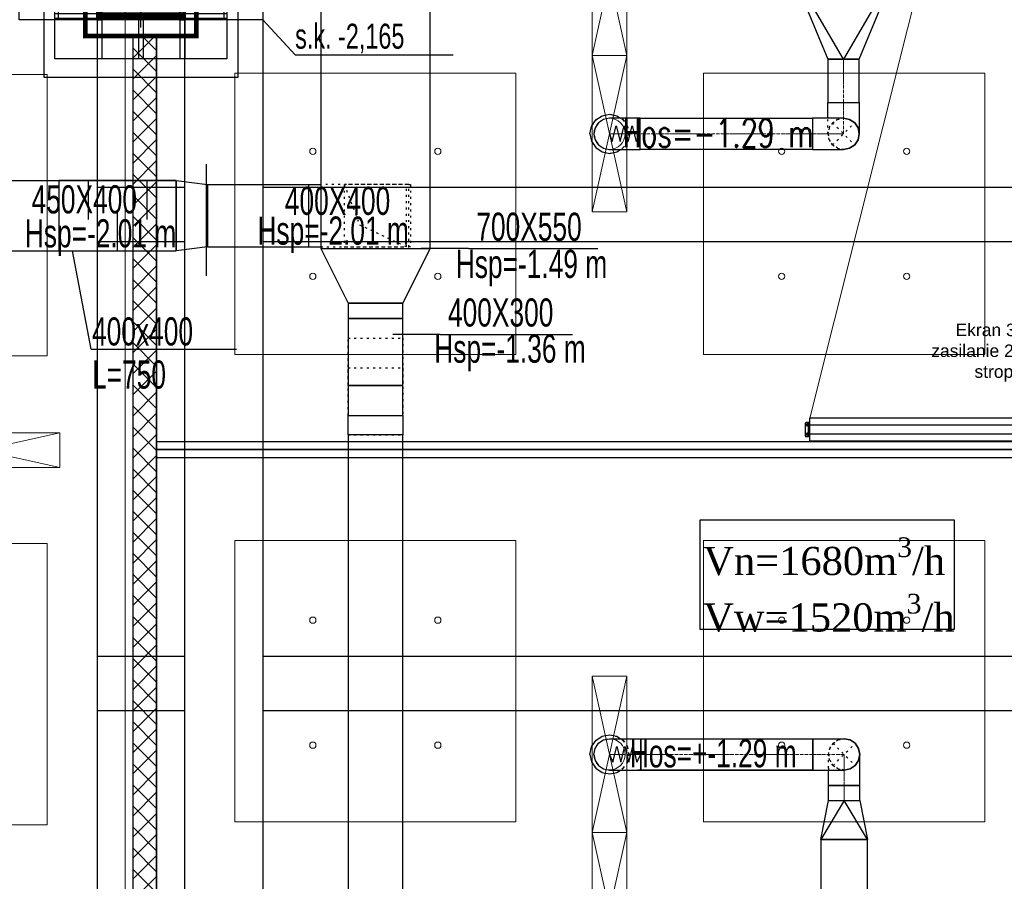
# Model space of a CAD drawing. Header units: centimetres. Extents: x -228435 to 46820, y -89367 to 152985.
# Tile 188 of 252: x 684 to 6985, y 35238 to 40750. Entities that reach past the tile are written whole.
import ezdxf

# ---------------------------------------------------------------- set-up
doc = ezdxf.new("R2010")
doc.units = ezdxf.units.CM
doc.header["$LTSCALE"] = 50
doc.header["$PDMODE"] = 35
doc.header["$PDSIZE"] = 0.1
for name, pattern in [('CADVENT_CENTERLINE', [9.9, 7.4, -1, 0.5, -1]), ('CADVENT_HIDDEN', [0.8, 0.25, -0.55]), ('Kondygnacja  -0_5$0$HIDDEN', [9.525, 6.35, -3.175]), ('Kondygnacja  -0_5$0$HIDDEN2', [4.7625, 3.175, -1.5875]), ('Osie rzutów$0$DASHDOT2', [12.7, 6.35, -3.175, 0, -3.175])]:
    doc.linetypes.add(name, pattern=pattern)
doc.layers.get('0').update_dxf_attribs({"color": 8})
doc.layers.get('DEFPOINTS').update_dxf_attribs({"color": 8})
for name, color, linetype in [('01-103-Went PP_poziom-0_5$0$L_Nawiew', 3, 'Continuous'), ('bgde-nawiewDETAILS', 1, 'Continuous'), ('bgde-nawiewEXP', 1, 'Continuous'), ('bgde-nawiewHIDDEN', 1, 'Continuous'), ('bgde-tekst', 7, 'Continuous'), ('bgde_AJ_opis', 7, 'Continuous'), ('bgde_tlumik', 6, 'Continuous'), ('bgde_wymiary tłumik VAV', 7, 'Continuous'), ('BOK-_L', 8, 'Continuous'), ('BOK-_P', 8, 'Continuous'), ('KASETA-L', 8, 'Continuous'), ('KASETA-P', 8, 'Continuous'), ('Kondygnacja  -0_5$0$ARCH_GK', 8, 'Continuous'), ('Kondygnacja  -0_5$0$ARCH_KONSTR_POWYŻEJ RZUTU', 8, 'Kondygnacja  -0_5$0$HIDDEN'), ('Kondygnacja  -0_5$0$ARCH_KONSTR_POWYŻEJ RZUTU_IST', 8, 'Kondygnacja  -0_5$0$HIDDEN2'), ('Kondygnacja  -0_5$0$ARCH_KONSTRUKCJA_NIEWIDOCZNA', 8, 'Continuous'), ('Kondygnacja  -0_5$0$ARCH_OKŁADZINA', 8, 'Continuous'), ('Kondygnacja  -0_5$0$ARCH_SŁUPY', 8, 'Continuous'), ('Kondygnacja -1$0$ARCH_GK', 8, 'Continuous'), ('Kondygnacja -1$0$ARCH_MUROWANE', 8, 'Continuous'), ('Kondygnacja -1$0$ARCH_SZYNY', 8, 'Continuous'), ('KĄTOWNIK_L', 8, 'Continuous'), ('KĄTOWNIK_P', 8, 'Continuous'), ('Osie rzutów$0$ARCH_INFO_OSIE_IST', 8, 'Osie rzutów$0$DASHDOT2'), ('Osie rzutów$0$ARCH_INFO_OSIE_OPISY_IST', 8, 'Continuous')]:
    doc.layers.add(name, color=color, linetype=linetype)
for name, color, linetype, lineweight in [('bgde-nawiewCEN', 7, 'Continuous', 13), ('bgde_AJ_specyfikacja', 2, 'Continuous', 30), ('bgde_nawiewnik', 11, 'Continuous', 5), ('Kondygnacja  -0_5$0$ARCH_INFO_WYMIARY', 8, 'Continuous', 9), ('Kondygnacja  -0_5$0$ARCH_WIDOK', 8, 'Continuous', 13), ('RYSUNKOWE_NIEDRUK', 8, 'Continuous', 9), ('SU Lampy kwadratowe  -05$0$ARCH_SUFITY_PODWIESZANE', 8, 'Continuous', 9), ('SYSTEMY AV', 8, 'Continuous', 13)]:
    doc.layers.add(name, color=color, linetype=linetype, lineweight=lineweight)
doc.styles.add('-1 sale konferencyjne$0$Arial', font='ARIAL.TTF')
doc.styles.add('Kondygnacja  -0_5$0$BIKTS', font='bikromsw.shx', dxfattribs={"width": 0.8})
doc.styles.add('Kondygnacja  -0_5$0$Romans', font='Romans.shx', dxfattribs={"width": 0.7})
doc.styles.add('Kondygnacja -1$0$Standard', font='txt')
doc.styles.add('Romans', font='Romans.shx')
doc.linetypes.add('Kondygnacja -1$0$SZYNA_LINE', pattern='A,12.7,-7.75,["SZYNA",Kondygnacja -1$0$Standard,S=2.54,R=0,X=-5.95,Y=-1.27],-7.75', length=28.2)
doc.dimstyles.new('Kondygnacja  -0_5$0$Wymiary 1-100', dxfattribs={"dimtxt": 12, "dimasz": 10, "dimexe": 5, "dimexo": 0, "dimgap": 4, "dimtad": 1, "dimrnd": 0.5, "dimzin": 12, "dimdsep": 46, "dimtxsty": 'Kondygnacja  -0_5$0$Romans', "dimblk": 'Kondygnacja  -0_5$0$_Oblique', "dimcen": 10, "dimdle": 10, "dimclrt": 55, "dimazin": 0, "dimtfac": 1, "dimtmove": 1, "dimatfit": 3, "dimfxl": 0, "dimtolj": 1, "dimtzin": 0, "dimarcsym": 0})
doc.dimstyles.new('Wymiary 1-200', dxfattribs={"dimtxt": 22, "dimasz": 20, "dimexe": 10, "dimexo": 0, "dimgap": 8, "dimtad": 1, "dimrnd": 0.5, "dimzin": 12, "dimdsep": 46, "dimtxsty": 'Romans', "dimblk": 'OBLIQUE', "dimcen": 0.5, "dimdle": 15, "dimclrt": 55, "dimazin": 0, "dimtfac": 1, "dimtmove": 1, "dimatfit": 3, "dimfxl": 0, "dimtolj": 1, "dimtzin": 0, "dimarcsym": 0})
pattern_1 = [(45, (-1133.3117, -3177.9858), (-0.6735192, 0.6735192), [])]

# ---------------------------------------------------------------- blocks, each defined once
blk = doc.blocks.new('Osie rzutów')
at = {"layer": 'Osie rzutów$0$ARCH_INFO_OSIE_IST', "ltscale": 10}
for p, q in [((12260, 12510), (12260, 4623.26)), ((12260, 8570), (12260, 8630))]:
    blk.add_line(p, q, dxfattribs=at)
blk = doc.blocks.new('SU Lampy kwadratowe  -05$0$moduł sufitu')
at = {"layer": 'SU Lampy kwadratowe  -05$0$ARCH_SUFITY_PODWIESZANE'}
for points in [[(60, -60), (240, -60), (240, -240), (60, -240)], [(360, -60), (540, -60), (540, -240), (360, -240)], [(60, -360), (240, -360), (240, -540), (60, -540)], [(360, -360), (540, -360), (540, -540), (360, -540)]]:
    blk.add_lwpolyline(points, close=True, dxfattribs=at)
for centre in [(110, -110), (190, -110), (410, -110), (490, -110), (110, -190), (190, -190), (410, -190), (490, -190), (110, -410), (190, -410), (410, -410), (490, -410), (110, -490), (190, -490), (410, -490), (490, -490)]:
    blk.add_circle(centre, 2, dxfattribs=at)
blk = doc.blocks.new('SU Lampy kwadratowe  -05')
at = {"layer": 'SU Lampy kwadratowe  -05$0$ARCH_SUFITY_PODWIESZANE'}
for points in [[(12320, 8540.86), (12500, 8540.86), (12500, 8360.86), (12320, 8360.86)], [(12620, 8540.86), (12800, 8540.86), (12800, 8360.86), (12620, 8360.86)], [(12320, 8241.86), (12500, 8241.86), (12500, 8061.86), (12320, 8061.86)], [(12620, 8241.86), (12800, 8241.86), (12800, 8061.86), (12620, 8061.86)]]:
    blk.add_lwpolyline(points, close=True, dxfattribs=at)
for centre in [(12370, 8490.86), (12450, 8490.86), (12670, 8490.86), (12750, 8490.86), (12370, 8410.86), (12450, 8410.86), (12670, 8410.86), (12750, 8410.86), (12370, 8190.86), (12450, 8190.86), (12670, 8190.86), (12750, 8190.86), (12370, 8110.86), (12450, 8110.86), (12670, 8110.86), (12750, 8110.86)]:
    blk.add_circle(centre, 2, dxfattribs=at)
blk.add_blockref('SU Lampy kwadratowe  -05$0$moduł sufitu', (11660, 8600), dxfattribs=at)
blk = doc.blocks.new('Kondygnacja  -0_5$0$słup_kwadrat')
at = {"layer": 'Kondygnacja  -0_5$0$ARCH_SŁUPY', "lineweight": 40}
h = blk.add_hatch(dxfattribs=at)
h.set_pattern_fill('ANSI31', color=256, scale=0.3, style=0)
h.set_pattern_definition(pattern_1)
h.paths.add_polyline_path([(36, 34), (39, 34), (39, 84), (36, 84)])
h = blk.add_hatch(dxfattribs=at)
h.set_pattern_fill('ANSI31', color=256, scale=0.3, style=0)
h.set_pattern_definition(pattern_1)
h.paths.add_polyline_path([(89, 80), (89, 83), (39, 83), (39, 80)])
h = blk.add_hatch(dxfattribs=at)
h.set_pattern_fill('ANSI31', color=256, scale=0.3, style=0)
h.set_pattern_definition(pattern_1)
h.paths.add_polyline_path([(89, 34), (92, 34), (92, 84), (89, 84)])
h = blk.add_hatch(dxfattribs=at)
h.set_pattern_fill('ANSI31', color=256, scale=0.3, style=0)
h.set_pattern_definition(pattern_1)
h.paths.add_polyline_path([(89, 57.5), (89, 60.5), (39, 60.5), (39, 57.5)])
h = blk.add_hatch(dxfattribs=at)
h.set_pattern_fill('ANSI31', color=256, scale=0.3, style=0)
h.set_pattern_definition(pattern_1)
h.paths.add_polyline_path([(89, 35), (89, 38), (39, 38), (39, 35)])
at = {"layer": 'Kondygnacja  -0_5$0$ARCH_KONSTRUKCJA_NIEWIDOCZNA'}
blk.add_lwpolyline([(119, 109), (119, 9), (9, 9), (9, 109)], close=True, dxfattribs=at)
for points in [[(36, 109), (36, 84)], [(39, 109), (39, 84)], [(62.5, 109), (62.5, 83)], [(65.5, 109), (65.5, 83)], [(89, 109), (89, 84)], [(92, 109), (92, 84)], [(9, 83), (36, 83)], [(92, 83), (119, 83)], [(9, 80), (36, 80)], [(92, 80), (119, 80)], [(9, 60.5), (36, 60.5)], [(9, 57.5), (36, 57.5)], [(92, 60.5), (119, 60.5)], [(92, 57.5), (119, 57.5)], [(9, 38), (36, 38)], [(92, 38), (119, 38)], [(9, 35), (36, 35)], [(36, 34), (36, 9)], [(39, 34), (39, 9)], [(62.5, 35), (62.5, 9)], [(65.49, 35), (65.49, 9)], [(89, 34), (89, 9)], [(92, 35), (119, 35)], [(92, 34), (92, 9)]]:
    blk.add_lwpolyline(points, dxfattribs=at)
at = {"layer": 'Kondygnacja  -0_5$0$ARCH_OKŁADZINA'}
blk.add_lwpolyline([(2, 121), (126, 121), (126, -3), (2, -3)], close=True, dxfattribs=at)
at = {"layer": 'Kondygnacja  -0_5$0$ARCH_SŁUPY', "lineweight": 40}
for p, q in [((39, 60.5), (89, 60.5)), ((89, 57.5), (39, 57.5))]:
    blk.add_line(p, q, dxfattribs=at)
at = {"layer": 'Kondygnacja  -0_5$0$ARCH_SŁUPY', "lineweight": 50, "const_width": 3}
blk.add_lwpolyline([(28.5, 94.5), (99.5, 94.5), (99.5, 23.5), (28.5, 23.5)], close=True, dxfattribs=at)
at = {"layer": 'Kondygnacja  -0_5$0$ARCH_SŁUPY', "lineweight": 40}
for points in [[(36, 84), (39, 84), (39, 34), (36, 34)], [(89, 84), (92, 84), (92, 34), (89, 34)]]:
    blk.add_lwpolyline(points, close=True, dxfattribs=at)
for points in [[(89, 83), (39, 83)], [(39, 80), (89, 80)], [(89, 38), (39, 38)], [(39, 35), (89, 35)]]:
    blk.add_lwpolyline(points, dxfattribs=at)
blk = doc.blocks.new('Kondygnacja  -0_5$0$konstrukcja istniejąca -0.5')
at = {"layer": 'Kondygnacja  -0_5$0$ARCH_KONSTR_POWYŻEJ RZUTU_IST', "ltscale": 10}
for points in [[(12338, 8575), (12182, 8575), (12182, 8625), (12338, 8625), (12338, 8575)], [(12232, 8575), (12232, 7425)], [(12288, 7425), (12288, 8575)], [(12338, 8575), (12338, 7425)], [(12232, 8167.89), (12288, 8167.89)], [(12338, 8167.89), (13382, 8167.89), (13382, 8132.89), (12338, 8132.89)], [(12288, 8132.89), (12232, 8132.89)]]:
    blk.add_lwpolyline(points, dxfattribs=at)
at = {"layer": 'Kondygnacja  -0_5$0$ARCH_KONSTR_POWYŻEJ RZUTU_IST', "ltscale": 10, "elevation": 0}
for points in [[(12207, 8625), (12207, 8575)], [(12313, 8625), (12313, 8575)], [(12232, 8467.89), (12288, 8467.89)], [(12338, 8467.89), (13382, 8467.89), (13382, 8432.89), (12338, 8432.89)], [(12288, 8432.89), (12232, 8432.89)]]:
    blk.add_lwpolyline(points, dxfattribs=at)
at = {"layer": 'Kondygnacja  -0_5$0$ARCH_KONSTR_POWYŻEJ RZUTU_IST'}
blk.add_lwpolyline([(12338, 8575), (12358.68, 8552.53), (12459.84, 8552.53)], dxfattribs=at)
at = {"layer": 'Kondygnacja  -0_5$0$ARCH_KONSTR_POWYŻEJ RZUTU_IST', "style": 'Kondygnacja  -0_5$0$BIKTS', "width": 0.7}
blk.add_text('s.k. -2,165', height=16, dxfattribs=at).set_placement((12358.68, 8556.46))
blk = doc.blocks.new('Kondygnacja  -0_5$0$_Oblique')
at = {"color": 0, "linetype": 'ByBlock', "lineweight": -2}
blk.add_line((-0.5, -0.5), (0.5, 0.5), dxfattribs=at)
blk = doc.blocks.new('*D212')
at = {"layer": 'DEFPOINTS', "color": 0}
for p in [(-30586.3, 81900), (-30681.1, 12489.5), (9064, 12489.5)]:
    blk.add_point(p, dxfattribs=at)
at = {"layer": 'Kondygnacja  -0_5$0$ARCH_INFO_WYMIARY', "color": 0, "lineweight": -2}
for p, q in [((-30673.1, 81900), (-30686.1, 81900)), ((-30681.1, 81910), (-30681.1, 12479.5)), ((-30673.1, 12489.5), (-30686.1, 12489.5))]:
    blk.add_line(p, q, dxfattribs=at)
at = {"layer": 'Kondygnacja  -0_5$0$ARCH_INFO_WYMIARY', "color": 0, "lineweight": -2, "xscale": 10, "yscale": 10, "zscale": 10}
for p, rotation in [((-30681.1, 81900), 90), ((-30681.1, 12489.5), 270)]:
    blk.add_blockref('Kondygnacja  -0_5$0$_Oblique', p, dxfattribs=dict(at, rotation=rotation))
at = {"layer": 'Kondygnacja  -0_5$0$ARCH_INFO_WYMIARY', "color": 55, "insert": (-30691.1, 47194.8), "char_height": 12, "attachment_point": 5, "rotation": 90, "style": 'Kondygnacja  -0_5$0$Romans'}
blk.add_mtext('\\A1;69410.5', dxfattribs=at)
blk = doc.blocks.new('SE2')
at = {"layer": 'BOK-_L', "linetype": 'Continuous', "ltscale": 25.4}
for p, q in [((-880, 1359.8), (-880, 1332.3)), ((-878, 1359.8), (-880, 1359.8)), ((-878, 1315.8), (-878, 1359.8)), ((-878, 1315.8), (-880, 1315.8)), ((-878, 1258.8), (-878, 1285.3)), ((-878, 1258.8), (-880, 1258.8)), ((-880, 1242.3), (-880, 1214.8)), ((-880, 1214.8), (-878, 1214.8)), ((-878, 1214.8), (-878, 1258.8))]:
    blk.add_line(p, q, dxfattribs=at)
at = {"layer": 'BOK-_P', "linetype": 'Continuous', "ltscale": 25.4}
for p, q in [((2678, 1359.8), (2678, 1315.8)), ((2680, 1359.8), (2678, 1359.8)), ((2680, 1332.3), (2680, 1359.8)), ((2680, 1315.8), (2678, 1315.8)), ((2678, 1285.3), (2678, 1258.8)), ((2678, 1258.8), (2678, 1214.8)), ((2680, 1258.8), (2678, 1258.8)), ((2678, 1214.8), (2680, 1214.8)), ((2680, 1214.8), (2680, 1242.3))]:
    blk.add_line(p, q, dxfattribs=at)
at = {"layer": 'KASETA-L', "linetype": 'Continuous', "ltscale": 25.4}
for p, q in [((-878, 1315.8), (-878, 1359.8)), ((2678, 1359.8), (-878, 1359.8)), ((2678, 1315.8), (2678, 1359.8)), ((-878, 1285.3), (-878, 1315.8)), ((2678, 1315.8), (-878, 1315.8)), ((2678, 1285.3), (2678, 1315.8)), ((2678, 1258.8), (-878, 1258.8))]:
    blk.add_line(p, q, dxfattribs=at)
at = {"layer": 'KASETA-P', "linetype": 'Continuous', "ltscale": 25.4}
blk.add_line((-878, 1214.8), (2678, 1214.8), dxfattribs=at)
at = {"layer": 'KĄTOWNIK_L', "linetype": 'Continuous', "ltscale": 25.4}
for p, q in [((2680, 1242.3), (2680, 1332.3)), ((2685, 1332.3), (2685, 1242.3)), ((2700, 1332.3), (2685, 1332.3)), ((2706, 1248.3), (2706, 1326.3)), ((2698, 1320.8), (2690, 1320.8)), ((2690, 1320.8), (2690, 1320.8)), ((2698, 1320.8), (2690, 1320.8)), ((2690, 1313.8), (2698, 1313.8)), ((2698, 1320.8), (2698, 1320.8)), ((2682, 1242.3), (2680, 1242.3)), ((2680, 1242.3), (2682, 1242.3)), ((2682, 1242.3), (2682, 1242.3)), ((2685, 1242.3), (2700, 1242.3)), ((2685, 1242.3), (2700, 1242.3)), ((2698, 1260.8), (2690, 1260.8)), ((2690, 1260.8), (2690, 1260.8)), ((2698, 1260.8), (2690, 1260.8)), ((2690, 1253.8), (2698, 1253.8)), ((2698, 1260.8), (2698, 1260.8)), ((2700, 1242.3), (2700, 1242.3)), ((2706, 1248.3), (2706, 1248.3))]:
    blk.add_line(p, q, dxfattribs=at)
for centre, radius, start, end in [((2700, 1326.3), 6, 0, 90), ((2690, 1317.3), 3.5, 90, 180), ((2690, 1317.3), 3.5, 90, 270), ((2698, 1317.3), 3.5, 0, 90), ((2698, 1317.3), 3.5, 270, 90), ((2690, 1257.3), 3.5, 90, 180), ((2690, 1257.3), 3.5, 90, 270), ((2698, 1257.3), 3.5, 0, 90), ((2698, 1257.3), 3.5, 270, 90), ((2700, 1248.3), 6, 270, 360), ((2700, 1248.3), 6, 270, 360)]:
    blk.add_arc(centre, radius, start, end, dxfattribs=at)
for centre, major_axis, start_param, end_param in [((2685, 1332.3), (-5, 0), 4.712389, 6.283185), ((2685, 1242.3), (5, 0), 1.570796, 3.141593), ((2685, 1242.3), (3, 0), 1.570796, 3.141593)]:
    blk.add_ellipse(centre, major_axis=major_axis, ratio=0.000014, start_param=start_param, end_param=end_param, dxfattribs=at)
at = {"layer": 'KĄTOWNIK_P', "linetype": 'Continuous', "ltscale": 25.4}
for p, q in [((-906, 1326.3), (-906, 1248.3)), ((-885, 1332.3), (-900, 1332.3)), ((-885, 1242.3), (-885, 1332.3)), ((-880, 1332.3), (-880, 1242.3)), ((-897.5, 1321.3), (-897.5, 1313.3)), ((-890.5, 1313.3), (-890.5, 1321.3)), ((-906, 1248.3), (-906, 1248.3)), ((-900, 1242.3), (-885, 1242.3)), ((-900, 1242.3), (-885, 1242.3)), ((-900, 1242.3), (-900, 1242.3)), ((-897.5, 1261.3), (-897.5, 1253.3)), ((-890.5, 1253.3), (-890.5, 1261.3)), ((-882, 1242.3), (-882, 1242.3)), ((-882, 1242.3), (-880, 1242.3)), ((-882, 1242.3), (-880, 1242.3))]:
    blk.add_line(p, q, dxfattribs=at)
for centre, radius, start, end in [((-900, 1326.3), 6, 90, 180), ((-894, 1321.3), 3.5, 0, 180), ((-894, 1321.3), 3.5, 0, 180), ((-894, 1313.3), 3.5, 180, 360), ((-894, 1261.3), 3.5, 0, 180), ((-894, 1261.3), 3.5, 0, 180), ((-900, 1248.3), 6, 180, 270), ((-900, 1248.3), 6, 180, 270), ((-894, 1253.3), 3.5, 180, 360)]:
    blk.add_arc(centre, radius, start, end, dxfattribs=at)
for centre, major_axis, start_param, end_param in [((-885, 1332.3), (-5, 0), 3.141593, 4.712389), ((-885, 1242.3), (5, 0), 0, 1.570796), ((-885, 1242.3), (3, 0), 0, 1.570796)]:
    blk.add_ellipse(centre, major_axis=major_axis, ratio=0.000014, start_param=start_param, end_param=end_param, dxfattribs=at)
blk = doc.blocks.new('_Oblique')
at = {"color": 0, "linetype": 'ByBlock', "lineweight": -2}
blk.add_line((-0.5, -0.5), (0.5, 0.5), dxfattribs=at)
blk = doc.blocks.new('*D249')
at = {"layer": 'DEFPOINTS', "color": 0}
for p in [(-630.08, 4005.51), (-753.43, 3305.51), (-470.31, 3305.51)]:
    blk.add_point(p, dxfattribs=at)
at = {"layer": 'SYSTEMY AV', "color": 0, "lineweight": -2}
for p, q in [((-470.31, 4020.51), (-470.31, 3290.51)), ((-486.31, 4005.51), (-460.31, 4005.51)), ((-486.31, 3305.51), (-460.31, 3305.51))]:
    blk.add_line(p, q, dxfattribs=at)
at = {"layer": 'SYSTEMY AV', "color": 0, "lineweight": -2, "xscale": 20, "yscale": 20, "zscale": 20}
for p, rotation in [((-470.31, 4005.51), 90), ((-470.31, 3305.51), 270)]:
    blk.add_blockref('_Oblique', p, dxfattribs=dict(at, rotation=rotation))
at = {"layer": 'SYSTEMY AV', "color": 55, "insert": (-489.31, 3655.51), "char_height": 22, "attachment_point": 5, "rotation": 90, "style": 'Romans'}
blk.add_mtext('\\A1;700', dxfattribs=at)
blk = doc.blocks.new('*a472')
at = {"layer": 'bgde-tekst'}
blk.add_line((0, 0), (848, 0), dxfattribs=at)
blk = doc.blocks.new('*a473')
at = {"layer": 'bgde-tekst'}
blk.add_line((0, 0), (827, 0), dxfattribs=at)
blk = doc.blocks.new('A$C066D7839')
at = {"layer": 'bgde_nawiewnik'}
for p, q in [((-50, -11.15), (-50, 11.15)), ((-50, 11.15), (50, 11.15)), ((-50, -11.15), (50, 11.15)), ((50, -11.15), (-50, 11.15)), ((50, 11.15), (50, -11.15)), ((50, -11.15), (-50, -11.15))]:
    blk.add_line(p, q, dxfattribs=at)
blk.add_circle((0, 0), 10, dxfattribs=at)
blk = doc.blocks.new('t49')
at = {"layer": 'bgde_tlumik'}
for p, q in [((1122.5, 39721, 110), (1122.5, 39471, 110)), ((1497.5, 39721, 110), (1497.5, 39471, 110)), ((1310, 39271, 110), (1310, 39521, 110))]:
    blk.add_line(p, q, dxfattribs=at)
blk.add_lwpolyline([(1685.1, 39721), (935.1, 39721), (935.1, 39271), (1685.1, 39271)], close=True, dxfattribs=at)
blk = doc.blocks.new('A$C59BE0B33')
at = {"layer": 'SYSTEMY AV'}
blk.add_lwpolyline([(-772.04, 3319.999), (-600, 4005.436), (-416.752, 3319.999)], dxfattribs=at)
at = {"layer": 'SYSTEMY AV', "xscale": 0.09991213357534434, "yscale": 0.09991213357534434, "zscale": 0.09991213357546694}
blk.add_blockref('SE2', (-684.318, 3184.141), dxfattribs=at)
at = {"layer": 'SYSTEMY AV', "insert": (-618.75, 3343.468), "char_height": 20, "width": 164.56719, "attachment_point": 8, "style": '-1 sale konferencyjne$0$Arial'}
blk.add_mtext('\\P{\\H0.4x;Ekran 358, doprowadzić zasilanie 230V, mocowanie do stropu na szpilkach}', dxfattribs=at)
at = {"layer": 'SYSTEMY AV'}
dim = blk.add_linear_dim(base=(-470.312, 3305.511), p1=(-630.082, 4005.511), p2=(-753.431, 3305.511), angle=90, dimstyle='Wymiary 1-200', dxfattribs=at)
dim.commit()
dim.dimension.update_dxf_attribs({"geometry": '*D249', "text_midpoint": (-489.312, 3655.511)})

msp = doc.modelspace()

# ---------------------------------------------------------------- hatches: boundary and pattern name
at = {"layer": 'Kondygnacja -1$0$ARCH_MUROWANE', "linetype": 'Continuous', "lineweight": -3}
h = msp.add_hatch(dxfattribs=at)
h.set_pattern_fill('ANSI37', color=256, scale=30, style=0)
h.set_pattern_definition([(45, (-121140, -45000), (-67.35192, 67.35192), []), (135, (-121140, -45000), (-67.35192, -67.35192), [])])
h.paths.add_polyline_path([(1560, 29355), (1410, 29355), (1410, 40645), (1560, 40645)])

# ---------------------------------------------------------------- linework, layer by layer
at = {"layer": 'bgde-nawiewCEN', "linetype": 'CADVENT_CENTERLINE', "ltscale": 0.06}
for p, q in [((5956.872, 40219.953), (5956.872, 40498.302)), ((5956.872, 40219.953), (5956.872, 40019.953)), ((4458.955, 40019.953), (4458.49, 40019.953)), ((4460.059, 40019.953), (4458.955, 40019.953)), ((4462.208, 40019.953), (4460.059, 40019.953)), ((4465.752, 40019.953), (4462.208, 40019.953)), ((4471.039, 40019.953), (4465.752, 40019.953)), ((4478.417, 40019.953), (4471.039, 40019.953)), ((4488.235, 40019.953), (4478.417, 40019.953)), ((4500.841, 40019.953), (4488.235, 40019.953)), ((4516.585, 40019.953), (4500.841, 40019.953)), ((4535.814, 40019.953), (4516.585, 40019.953)), ((4558.878, 40019.953), (4535.814, 40019.953)), ((4586.124, 40019.953), (4558.878, 40019.953)), ((4636.231, 40019.953), (4586.124, 40019.953)), ((4654.56, 40019.953), (4636.231, 40019.953)), ((5756.872, 40019.953), (4654.56, 40019.953)), ((5756.872, 40019.953), (5956.872, 40019.953)), ((4458.967, 36049.937), (4458.49, 36049.937)), ((4460.098, 36049.937), (4458.967, 36049.937)), ((4462.302, 36049.937), (4460.098, 36049.937)), ((4465.934, 36049.937), (4462.302, 36049.937)), ((4471.354, 36049.937), (4465.934, 36049.937)), ((4478.917, 36049.937), (4471.354, 36049.937)), ((4488.981, 36049.937), (4478.917, 36049.937)), ((4501.904, 36049.937), (4488.981, 36049.937)), ((4518.042, 36049.937), (4501.904, 36049.937)), ((4537.754, 36049.937), (4518.042, 36049.937)), ((4561.396, 36049.937), (4537.754, 36049.937)), ((4589.326, 36049.937), (4561.396, 36049.937)), ((4640.689, 36049.937), (4589.326, 36049.937)), ((4659.478, 36049.937), (4640.689, 36049.937)), ((5760, 36049.937), (4659.478, 36049.937)), ((5760, 36049.937), (5960, 36049.937)), ((5960, 35849.937), (5960, 36049.937)), ((5960, 35849.937), (5960, 35754.937))]:
    msp.add_line(p, q, dxfattribs=at)
at = {"layer": 'bgde-nawiewDETAILS', "linetype": 'CADVENT_HIDDEN'}
for p, q in [((5886.162, 39949.242), (6027.583, 40090.664)), ((5886.162, 40090.664), (6027.583, 39949.242)), ((5889.289, 35979.227), (6030.711, 36120.648)), ((5889.289, 36120.648), (6030.711, 35979.227))]:
    msp.add_line(p, q, dxfattribs=at)
at = {"layer": 'bgde-nawiewDETAILS', "linetype": 'CADVENT_HIDDEN', "extrusion": (-1, -6.12323e-17, 0)}
for p in [(2760.549, 39696.017), (3160.549, 39296.017)]:
    msp.add_line(p, (2860.549, 39436.017), dxfattribs=at)
at = {"layer": 'bgde-nawiewEXP', "linetype": 'Continuous'}
for points in [[(2610.549, 39286.995), (3310.549, 39286.995), (3310.549, 51724.293), (2610.549, 51724.293), (2610.549, 52274.293), (3310.549, 52274.293), (3310.549, 51724.293), (2610.549, 51724.293)], [(5606.872, 41098.302), (5856.872, 40498.302), (5864.484, 40498.302), (5864.484, 40498.302), (5856.872, 40498.302), (5856.872, 40219.953), (6056.872, 40219.953), (6056.872, 40498.302), (5864.484, 40498.302), (5864.484, 40498.302), (5956.872, 40498.302)], [(4358.49, 40019.953), (4366.102, 39981.685), (4387.78, 39949.242), (4420.222, 39927.565), (4458.49, 39919.953), (4654.56, 39919.953), (4654.56, 40119.953), (4458.49, 40119.953), (4420.222, 40112.341), (4387.78, 40090.664), (4366.102, 40058.221)], [(4654.56, 39919.953), (4654.56, 40119.953), (5756.872, 40119.953), (5756.872, 39919.953)], [(5756.872, 39919.953), (5956.872, 39919.953), (5995.141, 39927.565), (6027.583, 39949.242), (6049.26, 39981.685), (6056.872, 40019.953), (6049.26, 40058.221), (6027.583, 40090.664), (5995.141, 40112.341), (5956.872, 40119.953), (5756.872, 40119.953), (5756.872, 39927.565)], [(2785.549, 38936.995), (2785.549, 38837.45), (3135.549, 38837.45), (3135.549, 38936.995)], [(2785.549, 38474.122), (2785.549, 38410.238), (3135.549, 38410.238), (3135.549, 38837.448), (2785.549, 38837.448), (2785.549, 38538.508)], [(2785.549, 38218.732), (3135.549, 38218.732), (3135.549, 38410.238), (2785.549, 38410.238)], [(2785.549, 28700), (3135.549, 28700), (3135.549, 38094.629), (2785.549, 38094.629)], [(4659.478, 35949.937), (4659.478, 36149.937), (5760, 36149.937), (5760, 35949.937)], [(5810, 35504.937), (5860, 35754.937), (5960, 35754.937)]]:
    msp.add_lwpolyline(points, close=True, dxfattribs=at)
for points in [[(5606.872, 41098.302), (6306.872, 41098.302), (5956.872, 40498.302), (6056.872, 40498.302), (6306.872, 41098.302)], [(5856.872, 40119.953), (5856.872, 40219.953), (6056.872, 40219.953), (6056.872, 40019.953), (6049.26, 40058.221), (6027.583, 40090.664), (5995.141, 40112.341), (5956.872, 40119.953), (5995.141, 40112.341), (6027.583, 40090.664), (6049.26, 40058.221), (6056.872, 40019.953), (6049.26, 39981.685), (6027.583, 39949.242), (5995.141, 39927.565), (5956.872, 39919.953), (5995.141, 39927.565), (6027.583, 39949.242), (6049.26, 39981.685), (6056.872, 40019.953)], [(4333.49, 40019.953), (4343.005, 40067.788), (4370.102, 40108.341), (4410.655, 40135.438), (4458.49, 40144.953), (4506.326, 40135.438), (4529.501, 40119.953)], [(4333.49, 40019.953), (4343.005, 39972.118), (4370.102, 39931.565), (4410.655, 39904.468), (4458.49, 39894.953), (4506.326, 39904.468), (4529.501, 39919.953)], [(160.471, 39721.01), (1684.968, 39721.017), (1684.97, 39271.017), (1684.97, 39271.017), (1684.969, 39271.017), (1684.969, 39721.017), (1684.968, 39721.017), (1684.97, 39271.017), (1684.97, 39271.017)], [(1884.969, 39696.017), (2610.549, 39696.017)], [(2534.961, 39296.018), (2534.958, 39696.017), (2610.549, 39696.017)], [(609.969, 39271.012), (1684.97, 39271.017)], [(1884.969, 39296.017), (2610.549, 39296.017)], [(2534.961, 39296.018), (2610.549, 39296.017)], [(2610.549, 39286.995), (2785.549, 38936.995), (3135.549, 38936.995)], [(2610.549, 39286.995), (3310.549, 39286.995), (3135.549, 38936.995)], [(3135.549, 38936.995), (3310.549, 39286.995)], [(2785.549, 38837.448), (2785.549, 38837.45)], [(3135.549, 38837.448), (3135.549, 38837.45)], [(2785.549, 38094.629), (2785.549, 38218.732), (3135.549, 38218.732), (3135.549, 38094.629)], [(4333.49, 36049.937), (4343.005, 36097.773), (4370.102, 36138.326), (4410.655, 36165.422), (4458.49, 36174.937), (4506.326, 36165.422), (4529.501, 36149.937)], [(4358.49, 36049.937), (4366.102, 36088.206), (4387.78, 36120.648), (4420.222, 36142.325), (4458.49, 36149.937), (4659.478, 36149.937), (4659.478, 35979.227)], [(5760, 35949.937), (5960, 35949.937), (5998.268, 35957.549), (6030.711, 35979.227), (6052.388, 36011.669), (6060, 36049.937), (6052.388, 36088.206), (6030.711, 36120.648), (5998.268, 36142.325), (5960, 36149.937), (5998.268, 36142.325), (6030.711, 36120.648), (6052.388, 36088.206), (6060, 36049.937), (6052.388, 36011.669), (6030.711, 35979.227), (5998.268, 35957.549), (5960, 35949.937)], [(5760, 35949.937), (5760, 36149.937), (5960, 36149.937), (5998.268, 36142.325), (6030.711, 36120.648), (6052.388, 36088.206), (6060, 36049.937), (6052.388, 36011.669), (6030.711, 35979.227), (5998.268, 35957.549), (5960, 35949.937)], [(4333.49, 36049.937), (4343.005, 36002.102), (4370.102, 35961.549), (4410.655, 35934.452), (4458.49, 35924.937), (4506.326, 35934.452), (4529.501, 35949.937)], [(4358.49, 36049.937), (4366.102, 36011.669), (4387.78, 35979.227), (4420.222, 35957.549), (4458.49, 35949.937), (4659.478, 35949.937)], [(5860, 35754.937), (5860, 35849.937), (6052.388, 35849.937), (6052.388, 35849.937), (6060, 35849.937), (6060, 36049.937)], [(4659.478, 35979.227), (4659.478, 36011.669)], [(4659.478, 35949.937), (4640.689, 35949.937)], [(4659.478, 35957.549), (4659.478, 35979.227)], [(4659.478, 35979.227), (4659.478, 35957.549)], [(4659.478, 35957.549), (4659.478, 35949.937)], [(4659.478, 35949.937), (4659.478, 35957.549)], [(4659.478, 35949.937), (5760, 35949.937)], [(5860, 35754.937), (6060, 35754.937), (6060, 35849.937), (6052.388, 35849.937), (6052.388, 35849.937), (5860, 35849.937), (5860, 35949.937)], [(5960, 35949.937), (5998.268, 35957.549)], [(5810, 35504.937), (6110, 35504.937), (5960, 35754.937), (6060, 35754.937), (6110, 35504.937)], [(5810, 30949.953), (5810, 30738.607), (6110, 30738.607), (6110, 35504.937), (5810, 35504.937), (5810, 34149.953)]]:
    msp.add_lwpolyline(points, dxfattribs=at)
at = {"layer": 'bgde-nawiewEXP'}
for points in [[(4458.49, 40019.953), (4475.592, 39969.953), (4500.841, 40069.953), (4526.161, 39969.953), (4551.432, 40069.953), (4577.368, 39969.953), (4603.506, 40069.953), (4628.526, 39969.953), (4654.56, 40019.953)], [(4458.49, 36049.937), (4480.494, 35999.937), (4505.634, 36099.937), (4530.979, 35999.937), (4556.365, 36099.937), (4581.985, 35999.937), (4607.416, 36099.937), (4632.938, 35999.937), (4659.478, 36049.937)]]:
    msp.add_lwpolyline(points, dxfattribs=at)
at = {"layer": 'bgde-nawiewEXP', "linetype": 'Continuous', "elevation": 110}
msp.add_lwpolyline([(1884.968, 39296.017), (1684.968, 39271.017), (1684.968, 39721.017), (1884.968, 39696.017)], close=True, dxfattribs=at)
at = {"layer": 'bgde-nawiewHIDDEN', "linetype": 'CADVENT_HIDDEN'}
for points in [[(4333.49, 40019.953), (4343.005, 40067.788), (4370.102, 40108.341), (4410.655, 40135.438), (4458.49, 40144.953), (4506.326, 40135.438), (4546.879, 40108.341), (4529.501, 40119.953)], [(5856.872, 40019.953), (5856.872, 40119.953)], [(4333.49, 40019.953), (4343.005, 39972.118), (4370.102, 39931.565), (4410.655, 39904.468), (4458.49, 39894.953), (4506.326, 39904.468), (4546.879, 39931.565), (4529.501, 39919.953)], [(2610.549, 39296.017), (3174.735, 39296.017), (3174.735, 39696.017), (3184.735, 39696.017), (3184.735, 39296.017), (3174.735, 39296.017), (3174.735, 39696.017), (2610.549, 39696.017)], [(2785.549, 38936.995), (2785.549, 38937.45), (3135.549, 38937.45), (3135.549, 38936.995)], [(2785.549, 38837.45), (2785.549, 38837.451), (3135.549, 38837.451), (3135.549, 38837.45)], [(2785.549, 38410.238), (2785.549, 38713.347), (3135.549, 38713.347), (3135.549, 38410.238)], [(2785.549, 38218.732), (2785.549, 38521.841), (3135.549, 38521.841), (3135.549, 38218.732)], [(2785.549, 38094.628), (2785.549, 38094.629)], [(2785.549, 38094.628), (3135.549, 38094.628), (3135.549, 38094.629)], [(4333.49, 36049.937), (4343.005, 36097.773), (4370.102, 36138.326), (4410.655, 36165.422), (4458.49, 36174.937), (4506.326, 36165.422), (4546.879, 36138.326), (4529.501, 36149.937)], [(5860, 35961.051), (5860, 36049.937), (5867.612, 36011.669), (5889.289, 35979.227), (5921.732, 35957.549), (5960, 35949.937), (5921.732, 35957.549), (5889.289, 35979.227), (5867.612, 36011.669), (5860, 36049.937), (5867.612, 36088.206), (5889.289, 36120.648), (5921.732, 36142.325), (5960, 36149.937), (5921.732, 36142.325), (5889.289, 36120.648), (5867.612, 36088.206), (5860, 36049.937)], [(4333.49, 36049.937), (4343.005, 36002.102), (4370.102, 35961.549), (4410.655, 35934.452), (4458.49, 35924.937), (4506.326, 35934.452), (4546.879, 35961.549), (4529.501, 35949.937)], [(5860, 35961.051), (5860, 35949.937)]]:
    msp.add_lwpolyline(points, dxfattribs=at)
for points in [[(4546.879, 39931.565), (4573.975, 39972.118), (4583.49, 40019.953), (4573.975, 40067.788), (4546.879, 40108.341), (4573.975, 40067.788), (4583.49, 40019.953), (4573.975, 39972.118)], [(5856.872, 40019.953), (5864.484, 40058.221), (5886.162, 40090.664), (5918.604, 40112.341), (5956.872, 40119.953), (5918.604, 40112.341), (5886.162, 40090.664), (5864.484, 40058.221)], [(5856.872, 40019.953), (5864.484, 39981.685), (5886.162, 39949.242), (5918.604, 39927.565), (5956.872, 39919.953), (5918.604, 39927.565), (5886.162, 39949.242), (5864.484, 39981.685)], [(2760.549, 39296.017), (3160.549, 39296.017), (3160.549, 39696.017), (2760.549, 39696.017)], [(4546.879, 35961.549), (4573.975, 36002.102), (4583.49, 36049.937), (4573.975, 36097.773), (4546.879, 36138.326), (4573.975, 36097.773), (4583.49, 36049.937), (4573.975, 36002.102)]]:
    msp.add_lwpolyline(points, close=True, dxfattribs=at)
at = {"layer": 'bgde-tekst'}
for points in [[(3556.304, 39285.508), (3252.551, 39285.508), (3252.551, 39285.508)], [(3374.87, 38736.913), (3073.076, 38736.913), (3073.076, 38736.913)]]:
    msp.add_lwpolyline(points, dxfattribs=at)
at = {"layer": 'bgde-tekst', "elevation": 1920}
for points in [[(3556.304, 39285.508), (3252.551, 39285.508), (3252.551, 39285.508)], [(3374.87, 38736.913), (3073.076, 38736.913), (3073.076, 38736.913)]]:
    msp.add_lwpolyline(points, dxfattribs=at)
at = {"layer": 'bgde_AJ_opis', "elevation": 1920}
msp.add_lwpolyline([(5038.556, 37550.523), (6664.203, 37550.523), (6664.203, 36849.058), (5038.556, 36849.058)], close=True, dxfattribs=at)
at = {"layer": 'bgde_AJ_specyfikacja'}
for p, q in [((1880.008, 39112.416, 110), (1880.008, 39824.736, 110)), ((1880.008, 39112.416, -1810), (1880.008, 39824.736, -1810))]:
    msp.add_line(p, q, dxfattribs=at)
at = {"layer": 'bgde_wymiary tłumik VAV'}
for q in [(1022.771, 39271.014), (2070.97, 38642.192)]:
    msp.add_line((1140.626, 38642.192), q, dxfattribs=at)
at = {"layer": 'Kondygnacja  -0_5$0$ARCH_GK', "linetype": 'Continuous', "lineweight": -3}
for p, q in [((13610, 38050), (1560, 38050)), ((1560, 37950), (13610, 37950))]:
    msp.add_line(p, q, dxfattribs=at)
at = {"layer": 'Kondygnacja  -0_5$0$ARCH_WIDOK'}
msp.add_line((1360, 40645), (1360, 33900), dxfattribs=at)
msp.add_lwpolyline([(1360, 50140.169), (1360, 29355)], dxfattribs=at)
at = {"layer": 'Kondygnacja -1$0$ARCH_GK', "linetype": 'Continuous', "lineweight": -3}
msp.add_line((1560, 33900), (1560, 40645), dxfattribs=at)
msp.add_lwpolyline([(1560, 29355), (1410, 29355), (1410, 40645), (1560, 40645), (1560, 29355)], dxfattribs=at)
at = {"layer": 'Kondygnacja -1$0$ARCH_SZYNY', "linetype": 'Kondygnacja -1$0$SZYNA_LINE', "ltscale": 2.5, "const_width": 10}
msp.add_lwpolyline([(13950, 38000), (1560, 38000)], dxfattribs=at)

# ---------------------------------------------------------------- block references
at = {"layer": '01-103-Went PP_poziom-0_5$0$L_Nawiew', "xscale": -10, "yscale": 10, "zscale": 10, "rotation": 90}
for p in [(4458.493, 41019.953, -360.029), (4458.493, 40019.953, -360.029)]:
    msp.add_blockref('A$C066D7839', p, dxfattribs=at)
at = {"layer": '01-103-Went PP_poziom-0_5$0$L_Nawiew', "xscale": 10, "yscale": 10, "zscale": 10}
msp.add_blockref('A$C066D7839', (439.964, 37996.041, -359.816), dxfattribs=at)
at = {"layer": 'bgde-tekst'}
for name, p in [('*a473', (3556.304, 39285.508)), ('*a473', (3556.304, 39285.508, 1920)), ('*a472', (3374.87, 38736.913)), ('*a472', (3374.87, 38736.913, 1920))]:
    msp.add_blockref(name, p, dxfattribs=at)
at = {"layer": 'bgde_nawiewnik', "yscale": 10, "zscale": 10}
for p, xscale, rotation in [((4458.493, 36049.953, -360.003), -10, 90), ((4458.493, 35049.953, -360.144), -10, 90), ((4458.493, 35049.953, -360.144), 10, 270)]:
    msp.add_blockref('A$C066D7839', p, dxfattribs=dict(at, xscale=xscale, rotation=rotation))
at = {"layer": 'bgde_tlumik'}
msp.add_blockref('t49', (0, 0), dxfattribs=at)
at = {"layer": 'Kondygnacja  -0_5$0$ARCH_KONSTR_POWYŻEJ RZUTU', "xscale": 10, "yscale": 10, "zscale": 10}
msp.add_blockref('Kondygnacja  -0_5$0$konstrukcja istniejąca -0.5', (-121140, -45000), dxfattribs=at)
at = {"layer": 'Kondygnacja  -0_5$0$ARCH_SŁUPY', "xscale": 10, "yscale": 10, "zscale": 10}
msp.add_blockref('Kondygnacja  -0_5$0$słup_kwadrat', (820, 40410), dxfattribs=at)
at = {"layer": 'Osie rzutów$0$ARCH_INFO_OSIE_OPISY_IST', "xscale": 10, "yscale": 10, "zscale": 10}
msp.add_blockref('Osie rzutów', (-121140, -45000), dxfattribs=at)
at = {"layer": 'RYSUNKOWE_NIEDRUK', "lineweight": 13, "xscale": 10, "yscale": 10, "zscale": 10}
msp.add_blockref('A$C59BE0B33', (13460, 5000), dxfattribs=at)
msp.add_blockref('A$C59BE0B33', (13460, 5000), dxfattribs=at)
at = {"layer": 'SU Lampy kwadratowe  -05$0$ARCH_SUFITY_PODWIESZANE', "xscale": 10, "yscale": 10, "zscale": 10}
msp.add_blockref('SU Lampy kwadratowe  -05', (-121140, -45000), dxfattribs=at)

# ---------------------------------------------------------------- texts
at = {"layer": 'bgde-tekst', "style": 'Romans', "width": 0.7}
for p in [(4543.121, 39935.149), (4543.121, 39935.149, 1920)]:
    msp.add_text('Hos=-1.29 m ', height=180, dxfattribs=at).set_placement(p)
at = {"layer": 'bgde-tekst', "width": 0.7}
for s, p in [('450X400', (760.294, 39510.712)), ('450X400', (760.294, 39510.712, 1920)), ('400X400', (2380.833, 39501.236)), ('400X400', (2380.833, 39501.236, 1920)), ('700X550', (3606.304, 39335.508)), ('700X550', (3606.304, 39335.508, 1920)), ('Hsp=-2.01 m ', (716.873, 39293.474)), ('Hsp=-2.01 m ', (716.873, 39293.474, 1920)), ('Hsp=-2.01 m ', (2205.458, 39310.822)), ('Hsp=-2.01 m ', (2205.458, 39310.822, 1920)), ('Hsp=-1.49 m ', (3474.854, 39097.896)), ('400X300', (3424.87, 38786.913)), ('400X300', (3424.87, 38786.913, 1920)), ('Hsp=-1.36 m ', (3337.163, 38555.742)), ('Hos=+-1.29 m ', (4588.565, 35966.85, 1920.141))]:
    msp.add_text(s, height=180, dxfattribs=at).set_placement(p)
at = {"layer": 'bgde_AJ_opis', "insert": (5058.734, 37438.395, 1920), "char_height": 180, "width": 550.56944, "attachment_point": 1}
msp.add_mtext('\\A1;{\\fTimes New Roman|b0|i0|c238|p18;Vn=1680m\\H0.7x;\\S3^ ;\\H1.4286x;/h\\PVw=1520m\\H0.7x;\\S3^ ;\\H1.4286x;/h}', dxfattribs=at)
at = {"layer": 'bgde_wymiary tłumik VAV', "width": 0.7}
for s, p in [('400x400', (1147.053, 38665.671, 1920)), ('L=750', (1147.053, 38390.01, 1920))]:
    msp.add_text(s, height=180, dxfattribs=at).set_placement(p)

# ---------------------------------------------------------------- dimensions: what is measured, and where the dimension line sits
at = {"layer": 'Kondygnacja  -0_5$0$ARCH_INFO_WYMIARY'}
dim = msp.add_linear_dim(base=(-30681.114, 12489.5), p1=(-30586.301, 81900), p2=(9064, 12489.5), angle=90, dimstyle='Kondygnacja  -0_5$0$Wymiary 1-100', dxfattribs=at)
dim.commit()
dim.dimension.update_dxf_attribs({"geometry": '*D212', "text_midpoint": (-30691.114, 47194.75)})

doc.saveas('drawing.dxf')
